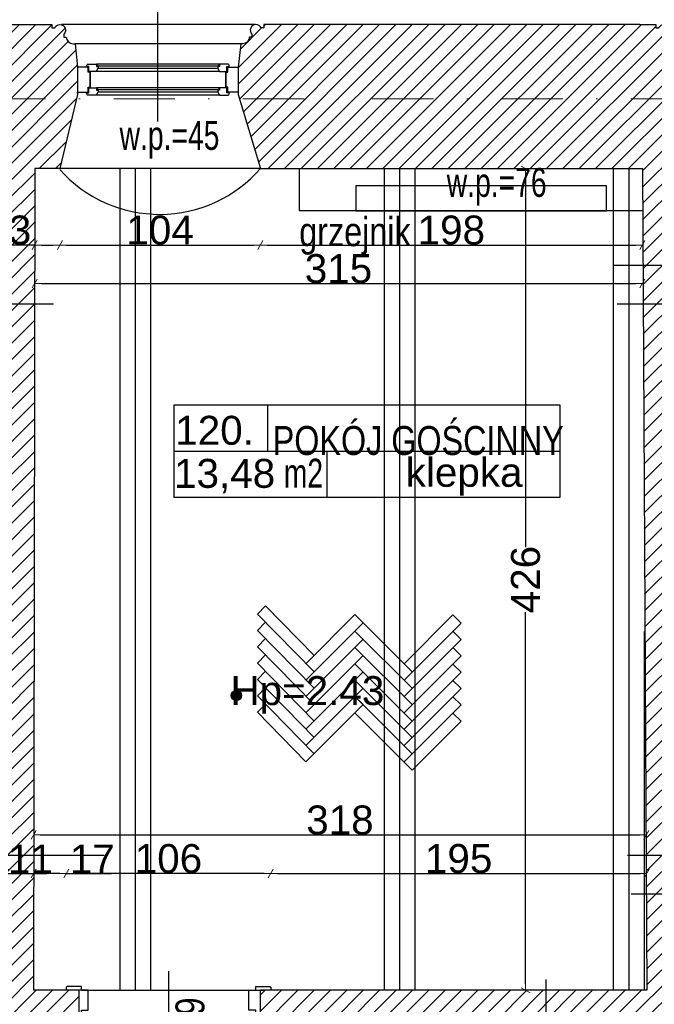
# Model space of a CAD drawing. Header units: millimetres. Extents: x 75999 to 132160, y -108895 to -89040.
# Tile 31 of 61: x 91775 to 95065, y -98114 to -93010. Entities that reach past the tile are written whole.
import ezdxf

# ---------------------------------------------------------------- set-up
doc = ezdxf.new("R2010")
doc.units = ezdxf.units.MM
doc.header["$MEASUREMENT"] = 0
doc.linetypes.add('Dot & Dashed', pattern=[670.277762, 317.5, -176.388889, 0, -176.388874])
for name, color, linetype in [('A-DRZWI', 7, 'Continuous'), ('A-OKNA-OPIS', 7, 'Continuous'), ('A-OPISY-2', 7, 'Continuous'), ('A-OPISY-3', 7, 'Continuous'), ('A-WYSOKOSCI', 7, 'Continuous'), ('belki nad', 7, 'Continuous'), ('CO TO JEST', 7, 'Continuous'), ('detalokna', 7, 'Continuous'), ('DIM MALY', 7, 'Continuous'), ('Drawing & Figure', 7, 'Continuous'), ('DRZWI', 7, 'Continuous'), ('linia nadproza', 7, 'Continuous'), ('Nowe_00 ZMIANY', 7, 'Continuous'), ('Nowe_Annotation - Text', 7, 'Continuous'), ('Nowe_GRZEJNIK', 7, 'Continuous'), ('OKNO_DETAL', 7, 'Continuous'), ('opisy inne', 7, 'Continuous'), ('OSIE', 7, 'Continuous'), ('PARAPET', 7, 'Continuous'), ('POSADZKI', 7, 'Continuous'), ('SCIANY_KONSTR', 7, 'Continuous'), ('strop', 7, 'Continuous'), ('Structural - Bearing', 7, 'Continuous'), ('Structural - Grid', 7, 'Continuous'), ('WIDOK', 7, 'Continuous'), ('ściany', 7, 'Continuous')]:
    doc.layers.add(name, color=color, linetype=linetype)
doc.styles.add('STYL_AUTOMATYCZNY_1', font='arial.ttf')
doc.styles.add('STYL_AUTOMATYCZNY_2', font='arial.ttf')
doc.styles.add('STYL_AUTOMATYCZNY_4', font='arial.ttf', dxfattribs={"width": 0.8})
doc.styles.add('STYL_AUTOMATYCZNY_5', font='arial.ttf', dxfattribs={"width": 0.7})
doc.styles.add('STYL_AUTOMATYCZNY_7', font='arial.ttf', dxfattribs={"width": 0.8})
doc.dimstyles.new('STYL_AUTOMATYCZNY__3', dxfattribs={"dimtxt": 150, "dimasz": 34.231941, "dimexe": 0.18, "dimexo": 0.0625, "dimgap": 0, "dimtad": 1, "dimtih": 1, "dimtoh": 1, "dimdec": 0, "dimlfac": 0.1, "dimzin": 0, "dimdsep": 46, "dimtxsty": 'STYL_AUTOMATYCZNY_2', "dimblk": 'ARROWHEAD_2', "dimblk1": 'ARROWHEAD_2', "dimblk2": 'ARROWHEAD_2', "dimcen": 0.09, "dimse1": 1, "dimse2": 1, "dimclrd": 5, "dimclre": 5, "dimclrt": 1, "dimadec": 0, "dimazin": 0, "dimtfac": 1, "dimtdec": 4, "dimtmove": 0, "dimatfit": 3, "dimfxl": 0, "dimtolj": 1, "dimtzin": 0, "dimarcsym": 0})
doc.dimstyles.new('STYL_AUTOMATYCZNY__4', dxfattribs={"dimtxt": 150, "dimasz": 34.231941, "dimexe": 0.18, "dimexo": 0.0625, "dimgap": 0, "dimtad": 1, "dimdec": 0, "dimlfac": 0.1, "dimzin": 0, "dimdsep": 46, "dimtxsty": 'STYL_AUTOMATYCZNY_2', "dimblk": 'ARROWHEAD_2', "dimblk1": 'ARROWHEAD_2', "dimblk2": 'ARROWHEAD_2', "dimcen": 0.09, "dimse1": 1, "dimse2": 1, "dimclrd": 5, "dimclre": 5, "dimclrt": 1, "dimadec": 0, "dimazin": 0, "dimtfac": 1, "dimtdec": 4, "dimtmove": 0, "dimatfit": 3, "dimfxl": 0, "dimtolj": 1, "dimtzin": 0, "dimarcsym": 0})
doc.dimstyles.new('STYL_AUTOMATYCZNY__7', dxfattribs={"dimtxt": 0.18, "dimasz": 91.2, "dimexe": 0.18, "dimexo": 0.0625, "dimgap": 0, "dimtad": 0, "dimtih": 1, "dimtoh": 1, "dimdec": 4, "dimzin": 0, "dimdsep": 46, "dimcen": 0.09, "dimadec": 0, "dimazin": 0, "dimtfac": 1, "dimtdec": 4, "dimtmove": 0, "dimatfit": 3, "dimldrblk": 'ARROWHEAD_11', "dimfxl": 0, "dimtolj": 1, "dimtzin": 0, "dimarcsym": 0})
pattern_1 = [(45, (0, 0), (-42.426407, 42.426407), [])]

# ---------------------------------------------------------------- blocks, each defined once
blk = doc.blocks.new('ARROWHEAD_2')
at = {"color": 0, "linetype": 'Continuous', "lineweight": 0}
for p, q in [((0, 0), (-1, 0)), ((-0.38, -0.66), (0.38, 0.66))]:
    blk.add_line(p, q, dxfattribs=at)
blk = doc.blocks.new('*D148')
at = {"layer": 'Defpoints', "color": 0}
for p in [(95024.6, -97236), (95024.6, -97406.4), (91846.8, -97750.2)]:
    blk.add_point(p, dxfattribs=at)
at = {"layer": 'DIM MALY', "color": 5, "lineweight": -2}
blk.add_line((91881, -97236), (94990.4, -97236), dxfattribs=at)
at = {"layer": 'DIM MALY', "color": 5, "lineweight": -2, "xscale": 34.23194115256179, "yscale": 34.23194115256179, "zscale": 34.23194115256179, "rotation": 180}
blk.add_blockref('ARROWHEAD_2', (91846.8, -97236), dxfattribs=at)
at = {"layer": 'DIM MALY', "color": 5, "lineweight": -2, "xscale": 34.23194115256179, "yscale": 34.23194115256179, "zscale": 34.23194115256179}
blk.add_blockref('ARROWHEAD_2', (95024.6, -97236), dxfattribs=at)
at = {"layer": 'DIM MALY', "color": 1, "insert": (93435.3, -97159.4), "char_height": 150, "attachment_point": 5, "style": 'STYL_AUTOMATYCZNY_2'}
blk.add_mtext('\\A1;318', dxfattribs=at)
blk = doc.blocks.new('*D149')
at = {"layer": 'Defpoints', "color": 0}
for p in [(94420.3, -93782.6), (94398.3, -98041.4), (94419.3, -98041.4)]:
    blk.add_point(p, dxfattribs=at)
at = {"layer": 'DIM MALY', "color": 5, "lineweight": -2}
for p, q in [((94398.3, -93816.9), (94398.3, -95743.7)), ((94398.3, -98007.2), (94398.3, -96081.1))]:
    blk.add_line(p, q, dxfattribs=at)
at = {"layer": 'DIM MALY', "color": 5, "lineweight": -2, "xscale": 34.23194115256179, "yscale": 34.23194115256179, "zscale": 34.23194115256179}
for p, rotation in [((94398.3, -93782.6), 90), ((94398.3, -98041.4), 270)]:
    blk.add_blockref('ARROWHEAD_2', p, dxfattribs=dict(at, rotation=rotation))
at = {"layer": 'DIM MALY', "color": 1, "insert": (94398.3, -95912.4), "char_height": 150, "attachment_point": 5, "rotation": 90, "style": 'STYL_AUTOMATYCZNY_2'}
blk.add_mtext('\\A1;426', dxfattribs=at)
blk = doc.blocks.new('*D154')
at = {"layer": 'Defpoints', "color": 0}
for p in [(91847, -97436), (91847, -97541), (92016.7, -97624.4)]:
    blk.add_point(p, dxfattribs=at)
at = {"layer": 'DIM MALY', "color": 5, "lineweight": -2}
for p, q in [((91982.5, -97436), (91881.2, -97436)), ((92016.7, -97436), (92050.9, -97436)), ((92050.9, -97436), (92251.7, -97436))]:
    blk.add_line(p, q, dxfattribs=at)
at = {"layer": 'DIM MALY', "color": 5, "lineweight": -2, "xscale": 34.23194115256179, "yscale": 34.23194115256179, "zscale": 34.23194115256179, "rotation": 180}
blk.add_blockref('ARROWHEAD_2', (91847, -97436), dxfattribs=at)
at = {"layer": 'DIM MALY', "color": 5, "lineweight": -2, "xscale": 34.23194115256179, "yscale": 34.23194115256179, "zscale": 34.23194115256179}
blk.add_blockref('ARROWHEAD_2', (92016.7, -97436), dxfattribs=at)
at = {"layer": 'DIM MALY', "color": 1, "insert": (92151.3, -97360.7), "char_height": 150, "attachment_point": 5, "style": 'STYL_AUTOMATYCZNY_2'}
blk.add_mtext('\\A1;17', dxfattribs=at)
blk = doc.blocks.new('*D155')
at = {"layer": 'Defpoints', "color": 0}
for p in [(95025.8, -97436), (95025.8, -97531.1), (93076.7, -97619.7)]:
    blk.add_point(p, dxfattribs=at)
at = {"layer": 'DIM MALY', "color": 5, "lineweight": -2}
blk.add_line((93111, -97436), (94991.5, -97436), dxfattribs=at)
at = {"layer": 'DIM MALY', "color": 5, "lineweight": -2, "xscale": 34.23194115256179, "yscale": 34.23194115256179, "zscale": 34.23194115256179, "rotation": 180}
blk.add_blockref('ARROWHEAD_2', (93076.7, -97436), dxfattribs=at)
at = {"layer": 'DIM MALY', "color": 5, "lineweight": -2, "xscale": 34.23194115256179, "yscale": 34.23194115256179, "zscale": 34.23194115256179}
blk.add_blockref('ARROWHEAD_2', (95025.8, -97436), dxfattribs=at)
at = {"layer": 'DIM MALY', "color": 1, "insert": (94050.9, -97359.4), "char_height": 150, "attachment_point": 5, "style": 'STYL_AUTOMATYCZNY_2'}
blk.add_mtext('\\A1;195', dxfattribs=at)
blk = doc.blocks.new('*D156')
at = {"layer": 'Defpoints', "color": 0}
for p in [(92016.7, -97436), (92016.7, -97639.7), (93076.7, -97610)]:
    blk.add_point(p, dxfattribs=at)
at = {"layer": 'DIM MALY', "color": 5, "lineweight": -2}
blk.add_line((93042.5, -97436), (92050.9, -97436), dxfattribs=at)
at = {"layer": 'DIM MALY', "color": 5, "lineweight": -2, "xscale": 34.23194115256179, "yscale": 34.23194115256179, "zscale": 34.23194115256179, "rotation": 180}
blk.add_blockref('ARROWHEAD_2', (92016.7, -97436), dxfattribs=at)
at = {"layer": 'DIM MALY', "color": 5, "lineweight": -2, "xscale": 34.23194115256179, "yscale": 34.23194115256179, "zscale": 34.23194115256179}
blk.add_blockref('ARROWHEAD_2', (93076.7, -97436), dxfattribs=at)
at = {"layer": 'DIM MALY', "color": 1, "insert": (92546.3, -97359.4), "char_height": 150, "attachment_point": 5, "style": 'STYL_AUTOMATYCZNY_2'}
blk.add_mtext('\\A1;106', dxfattribs=at)
blk = doc.blocks.new('*D158')
at = {"layer": 'Defpoints', "color": 0}
for p in [(91593.5, -97436), (91593.5, -97964.7), (91703.3, -97964.7)]:
    blk.add_point(p, dxfattribs=at)
at = {"layer": 'DIM MALY', "color": 5, "lineweight": -2}
for p, q in [((91669, -97436), (91627.7, -97436)), ((91703.3, -97436), (91744.5, -97436)), ((91744.5, -97436), (91916.3, -97436))]:
    blk.add_line(p, q, dxfattribs=at)
at = {"layer": 'DIM MALY', "color": 5, "lineweight": -2, "xscale": 34.23194115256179, "yscale": 34.23194115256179, "zscale": 34.23194115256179, "rotation": 180}
blk.add_blockref('ARROWHEAD_2', (91593.5, -97436), dxfattribs=at)
at = {"layer": 'DIM MALY', "color": 5, "lineweight": -2, "xscale": 34.23194115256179, "yscale": 34.23194115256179, "zscale": 34.23194115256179}
blk.add_blockref('ARROWHEAD_2', (91703.3, -97436), dxfattribs=at)
at = {"layer": 'DIM MALY', "color": 1, "insert": (91830.4, -97360.7), "char_height": 150, "attachment_point": 5, "style": 'STYL_AUTOMATYCZNY_2'}
blk.add_mtext('\\A1;11', dxfattribs=at)
blk = doc.blocks.new('*D231')
at = {"layer": 'Defpoints', "color": 0}
for p in [(91853.3, -93787.1), (91983.5, -93787.1), (91983.5, -94177.9)]:
    blk.add_point(p, dxfattribs=at)
at = {"layer": 'DIM MALY', "color": 5, "lineweight": -2}
for p, q in [((91819, -94177.9), (91618.3, -94177.9)), ((91853.3, -94177.9), (91819, -94177.9)), ((91887.5, -94177.9), (91949.3, -94177.9))]:
    blk.add_line(p, q, dxfattribs=at)
at = {"layer": 'DIM MALY', "color": 5, "lineweight": -2, "xscale": 34.23194115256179, "yscale": 34.23194115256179, "zscale": 34.23194115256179, "rotation": 180}
blk.add_blockref('ARROWHEAD_2', (91853.3, -94177.9), dxfattribs=at)
at = {"layer": 'DIM MALY', "color": 5, "lineweight": -2, "xscale": 34.23194115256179, "yscale": 34.23194115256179, "zscale": 34.23194115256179}
blk.add_blockref('ARROWHEAD_2', (91983.5, -94177.9), dxfattribs=at)
at = {"layer": 'DIM MALY', "color": 1, "insert": (91718.7, -94101.2), "char_height": 150, "attachment_point": 5, "style": 'STYL_AUTOMATYCZNY_2'}
blk.add_mtext('\\A1;13', dxfattribs=at)
blk = doc.blocks.new('*D232')
at = {"layer": 'Defpoints', "color": 0}
for p in [(91853.3, -93787.1), (91983.5, -93787.1), (91983.5, -94177.9)]:
    blk.add_point(p, dxfattribs=at)
at = {"layer": 'DIM MALY', "color": 5, "lineweight": -2}
for p, q in [((91819, -94177.9), (91618.3, -94177.9)), ((91853.3, -94177.9), (91819, -94177.9)), ((91887.5, -94177.9), (91949.3, -94177.9))]:
    blk.add_line(p, q, dxfattribs=at)
at = {"layer": 'DIM MALY', "color": 5, "lineweight": -2, "xscale": 34.23194115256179, "yscale": 34.23194115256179, "zscale": 34.23194115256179, "rotation": 180}
blk.add_blockref('ARROWHEAD_2', (91853.3, -94177.9), dxfattribs=at)
at = {"layer": 'DIM MALY', "color": 5, "lineweight": -2, "xscale": 34.23194115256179, "yscale": 34.23194115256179, "zscale": 34.23194115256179}
blk.add_blockref('ARROWHEAD_2', (91983.5, -94177.9), dxfattribs=at)
at = {"layer": 'DIM MALY', "color": 1, "insert": (91718.7, -94101.2), "char_height": 150, "attachment_point": 5, "style": 'STYL_AUTOMATYCZNY_2'}
blk.add_mtext('\\A1;13', dxfattribs=at)
blk = doc.blocks.new('*D233')
at = {"layer": 'Defpoints', "color": 0}
for p in [(91983.5, -93787.1), (93023.3, -93794), (93023.3, -94177.9)]:
    blk.add_point(p, dxfattribs=at)
at = {"layer": 'DIM MALY', "color": 5, "lineweight": -2}
blk.add_line((92017.8, -94177.9), (92989, -94177.9), dxfattribs=at)
at = {"layer": 'DIM MALY', "color": 5, "lineweight": -2, "xscale": 34.23194115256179, "yscale": 34.23194115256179, "zscale": 34.23194115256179, "rotation": 180}
blk.add_blockref('ARROWHEAD_2', (91983.5, -94177.9), dxfattribs=at)
at = {"layer": 'DIM MALY', "color": 5, "lineweight": -2, "xscale": 34.23194115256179, "yscale": 34.23194115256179, "zscale": 34.23194115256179}
blk.add_blockref('ARROWHEAD_2', (93023.3, -94177.9), dxfattribs=at)
at = {"layer": 'DIM MALY', "color": 1, "insert": (92503, -94101.3), "char_height": 150, "attachment_point": 5, "style": 'STYL_AUTOMATYCZNY_2'}
blk.add_mtext('\\A1;104', dxfattribs=at)
blk = doc.blocks.new('*D234')
at = {"layer": 'Defpoints', "color": 0}
for p in [(91853.3, -93787.1), (91983.5, -93787.1), (91983.5, -94177.9)]:
    blk.add_point(p, dxfattribs=at)
at = {"layer": 'DIM MALY', "color": 5, "lineweight": -2}
for p, q in [((91819, -94177.9), (91618.3, -94177.9)), ((91853.3, -94177.9), (91819, -94177.9)), ((91887.5, -94177.9), (91949.3, -94177.9))]:
    blk.add_line(p, q, dxfattribs=at)
at = {"layer": 'DIM MALY', "color": 5, "lineweight": -2, "xscale": 34.23194115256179, "yscale": 34.23194115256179, "zscale": 34.23194115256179, "rotation": 180}
blk.add_blockref('ARROWHEAD_2', (91853.3, -94177.9), dxfattribs=at)
at = {"layer": 'DIM MALY', "color": 5, "lineweight": -2, "xscale": 34.23194115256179, "yscale": 34.23194115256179, "zscale": 34.23194115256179}
blk.add_blockref('ARROWHEAD_2', (91983.5, -94177.9), dxfattribs=at)
at = {"layer": 'DIM MALY', "color": 1, "insert": (91718.7, -94101.2), "char_height": 150, "attachment_point": 5, "style": 'STYL_AUTOMATYCZNY_2'}
blk.add_mtext('\\A1;13', dxfattribs=at)
blk = doc.blocks.new('*D235')
at = {"layer": 'Defpoints', "color": 0}
for p in [(91983.5, -93787.1), (93023.3, -93794), (93023.3, -94177.9)]:
    blk.add_point(p, dxfattribs=at)
at = {"layer": 'DIM MALY', "color": 5, "lineweight": -2}
blk.add_line((92017.8, -94177.9), (92989, -94177.9), dxfattribs=at)
at = {"layer": 'DIM MALY', "color": 5, "lineweight": -2, "xscale": 34.23194115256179, "yscale": 34.23194115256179, "zscale": 34.23194115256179, "rotation": 180}
blk.add_blockref('ARROWHEAD_2', (91983.5, -94177.9), dxfattribs=at)
at = {"layer": 'DIM MALY', "color": 5, "lineweight": -2, "xscale": 34.23194115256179, "yscale": 34.23194115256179, "zscale": 34.23194115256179}
blk.add_blockref('ARROWHEAD_2', (93023.3, -94177.9), dxfattribs=at)
at = {"layer": 'DIM MALY', "color": 1, "insert": (92503, -94101.3), "char_height": 150, "attachment_point": 5, "style": 'STYL_AUTOMATYCZNY_2'}
blk.add_mtext('\\A1;104', dxfattribs=at)
blk = doc.blocks.new('*D236')
at = {"layer": 'Defpoints', "color": 0}
for p in [(93023.3, -93794), (95003.3, -93787.1), (95003.3, -94177.9)]:
    blk.add_point(p, dxfattribs=at)
at = {"layer": 'DIM MALY', "color": 5, "lineweight": -2}
blk.add_line((93057.5, -94177.9), (94969, -94177.9), dxfattribs=at)
at = {"layer": 'DIM MALY', "color": 5, "lineweight": -2, "xscale": 34.23194115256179, "yscale": 34.23194115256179, "zscale": 34.23194115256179, "rotation": 180}
blk.add_blockref('ARROWHEAD_2', (93023.3, -94177.9), dxfattribs=at)
at = {"layer": 'DIM MALY', "color": 5, "lineweight": -2, "xscale": 34.23194115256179, "yscale": 34.23194115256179, "zscale": 34.23194115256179}
blk.add_blockref('ARROWHEAD_2', (95003.3, -94177.9), dxfattribs=at)
at = {"layer": 'DIM MALY', "color": 1, "insert": (94012.9, -94101.3), "char_height": 150, "attachment_point": 5, "style": 'STYL_AUTOMATYCZNY_2'}
blk.add_mtext('\\A1;198', dxfattribs=at)
blk = doc.blocks.new('*D251')
at = {"layer": 'Defpoints', "color": 0}
for p in [(95003.3, -93671), (91853.3, -93987.1), (95003.3, -94377.9)]:
    blk.add_point(p, dxfattribs=at)
at = {"layer": 'DIM MALY', "color": 5, "lineweight": -2}
blk.add_line((91887.5, -94377.9), (94969, -94377.9), dxfattribs=at)
at = {"layer": 'DIM MALY', "color": 5, "lineweight": -2, "xscale": 34.23194115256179, "yscale": 34.23194115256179, "zscale": 34.23194115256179, "rotation": 180}
blk.add_blockref('ARROWHEAD_2', (91853.3, -94377.9), dxfattribs=at)
at = {"layer": 'DIM MALY', "color": 5, "lineweight": -2, "xscale": 34.23194115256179, "yscale": 34.23194115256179, "zscale": 34.23194115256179}
blk.add_blockref('ARROWHEAD_2', (95003.3, -94377.9), dxfattribs=at)
at = {"layer": 'DIM MALY', "color": 1, "insert": (93427.9, -94301.2), "char_height": 150, "attachment_point": 5, "style": 'STYL_AUTOMATYCZNY_2'}
blk.add_mtext('\\A1;315', dxfattribs=at)
blk = doc.blocks.new('*D378')
at = {"layer": 'Defpoints', "color": 0}
for p in [(118544.1, -91645.4), (118544.1, -93063.4), (87564.1, -93467.4)]:
    blk.add_point(p, dxfattribs=at)
at = {"layer": 'DIM MALY', "color": 5, "lineweight": -2}
blk.add_line((87598.4, -91645.4), (118509.9, -91645.4), dxfattribs=at)
at = {"layer": 'DIM MALY', "color": 5, "lineweight": -2, "xscale": 34.23194115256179, "yscale": 34.23194115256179, "zscale": 34.23194115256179, "rotation": 180}
blk.add_blockref('ARROWHEAD_2', (87564.1, -91645.4), dxfattribs=at)
at = {"layer": 'DIM MALY', "color": 5, "lineweight": -2, "xscale": 34.23194115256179, "yscale": 34.23194115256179, "zscale": 34.23194115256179}
blk.add_blockref('ARROWHEAD_2', (118544.1, -91645.4), dxfattribs=at)
at = {"layer": 'DIM MALY', "color": 1, "insert": (103054.1, -91568.7), "char_height": 150, "attachment_point": 5, "style": 'STYL_AUTOMATYCZNY_2'}
blk.add_mtext('\\A1;3098', dxfattribs=at)
blk = doc.blocks.new('ARROWHEAD_11')
at = {"color": 0, "linetype": 'Continuous', "lineweight": 0}
blk.add_line((0, 0), (-1, 0), dxfattribs=at)
at = {"color": 0, "linetype": 'Continuous', "lineweight": 0, "const_width": 0.25, "flags": 128}
blk.add_lwpolyline([(-0.125, 0, 1), (0.125, 0, 1)], format="xyb", close=True, dxfattribs=at)

msp = doc.modelspace()

# ---------------------------------------------------------------- hatches: boundary and pattern name
at = {"layer": 'A-WYSOKOSCI'}
msp.add_hatch(color=256, dxfattribs=at).paths.add_polyline_path([(92925.1, -96512.7, 1), (92871.7, -96512.7, 1)])
at = {"layer": 'Drawing & Figure'}
h = msp.add_hatch(dxfattribs=at)
h.set_pattern_fill('Common_Brick_0001', color=256, style=0, pattern_type=2)
h.set_pattern_definition(pattern_1)
h.paths.add_polyline_path([(87547.3, -93779), (87547.3, -93919), (87823.3, -93919), (88273.3, -93862.9), (88273.3, -93782.9), (91703.3, -93782.9), (91703.3, -94482.9), (91703.3, -97341), (91703.3, -98112.9), (91554.1, -98112.9), (91554.1, -98242.8), (91554.1, -98502.9), (91644.1, -98502.9), (91644.1, -98860.5), (91644.1, -98887.1), (91671.2, -98887.1), (91671.2, -98912.9), (91774.1, -98912.9), (91774.2, -98862.9), (91784.1, -98862.9), (91784.1, -98532.9), (92084.1, -98532.9), (92084.1, -98041), (92084.1, -98041), (92016.7, -98041), (91846.8, -98041), (91847.8, -97341), (91852.2, -94482.9), (91853.3, -93781.9), (91983.5, -93781.9), (92075.1, -93397.8), (92075.1, -93255.2), (92061.8, -93135.2), (92052.3, -93135.2, -0.383982), (92016.8, -93099.9), (92004.4, -93099.9), (92004.4, -93084.9, 1.205804), (91956.6, -93052.7), (91941.8, -93052.7), (91941.8, -93035.2), (91859.2, -93035.2), (90033.3, -93035.2), (89950.7, -93035.2), (89950.7, -93052.7), (89935.9, -93052.7, 0.263086), (89912.9, -93035.2), (89905, -93035.2, 0.761796), (89897.5, -93091.3), (89897.5, -93106.1), (89450.7, -93106.1), (89003.9, -93106.1), (89003.9, -93091.3, 0.761796), (88996.4, -93035.2), (88988.4, -93035.2, 0.263086), (88965.5, -93052.7), (88950.7, -93052.7), (88950.7, -93035.2), (87547.3, -93035.2), (87547.3, -93661)])
h.paths.add_polyline_path([(91854.1, -98374.7), (91714.1, -98374.7), (91714.1, -98365.3), (91847.9, -98234.7), (91854.1, -98234.7)], flags=0)
h = msp.add_hatch(dxfattribs=at)
h.set_pattern_fill('Common_Brick_0001', color=256, style=0, pattern_type=2)
h.set_pattern_definition(pattern_1)
h.paths.add_polyline_path([(92921.6, -93135.2), (92908.2, -93255.2), (92908.2, -93385.2), (92908.2, -93397.8), (93023.3, -93781.9), (95003.3, -93781.9), (95006, -94282.9), (95007.1, -94482.9), (95022.7, -97341), (95023.8, -97541), (95616.6, -97541), (95615.9, -97341), (95604.9, -94482.9), (95604.1, -94282.9), (95602.2, -93782.9), (98123.3, -93782.9), (98249.4, -93395.1), (98239.4, -93394.6), (98239.4, -93255.2), (98226, -93135.2), (98216.5, -93135.2, -0.383982), (98181, -93099.9), (98168.7, -93099.9), (98168.7, -93084.9, 1.205804), (98120.8, -93052.7), (98106, -93052.7), (98106, -93035.2), (98023.4, -93035.2), (98003.4, -93035.2), (96156.2, -93035.2), (96073.5, -93035.2), (96073.5, -93052.7), (96058.8, -93052.7, 0.263086), (96035.8, -93035.2), (96027.8, -93035.2, 0.761796), (96020.3, -93091.3), (96020.3, -93106.1), (95573.5, -93106.1), (95126.7, -93106.1), (95126.7, -93091.3, 0.761796), (95119.2, -93035.2), (95111.3, -93035.2, 0.263086), (95088.3, -93052.7), (95073.5, -93052.7), (95073.5, -93035.2), (94991.1, -93035.2), (93124.2, -93035.2), (93041.6, -93035.2), (93041.6, -93052.7), (93026.8, -93052.7, 1.205804), (92978.9, -93084.9), (92978.9, -93099.9), (92966.6, -93099.9, -0.383982), (92931.1, -93135.2)])
h = msp.add_hatch(dxfattribs=at)
h.set_pattern_fill('Common_Brick_0001', color=256, style=0, pattern_type=2)
h.set_pattern_definition(pattern_1)
h.paths.add_polyline_path([(89654.6, -100102.9), (89694.3, -101162.9), (90244.3, -101151.9), (90244.3, -101152.9), (90264.3, -101152.9), (90264.3, -100832.9), (90764.3, -100826.6), (90823.3, -100825.8), (90823.3, -100825.3), (90903.3, -100824.3), (90903.3, -100824.8), (90983.3, -100823.8), (93664.1, -100790.2), (93744.1, -100789.2), (93824.1, -100788.2), (94503.3, -100779.6), (94854.3, -100775.2), (94934.3, -100774.2), (95014.3, -100773.2), (95044.3, -100772.9), (95044.3, -101287.2), (95044.3, -104162.2), (95044.3, -104362.2), (95044.3, -104732.9), (93158.2, -104732.9), (93068.8, -105120.5), (93068.8, -105263.1), (93082.2, -105383.1), (93091.7, -105383.1, -0.383982), (93127.2, -105418.4), (93139.5, -105418.4), (93139.5, -105433.4, 1.205804), (93187.4, -105465.6), (93202.1, -105465.6), (93202.1, -105483.1), (93284.8, -105483.1), (95122.5, -105483.1), (95163.8, -105483.1), (95163.8, -105465.6), (95178.6, -105465.6, 0.263086), (95201.5, -105483.1), (95209.5, -105483.1, 0.761796), (95217, -105427), (95217, -105412.2), (95663.8, -105412.2), (96110.6, -105412.2), (96110.6, -105427, 0.761796), (96118.1, -105483.1), (96126, -105483.1, 0.263086), (96149, -105465.6), (96163.8, -105465.6), (96163.8, -105483.1), (96246.4, -105483.1), (98021.7, -105483.1), (98037.6, -105483.1), (98037.6, -105465.6), (98052.4, -105465.6, 1.205804), (98100.2, -105433.4), (98100.2, -105418.4), (98112.6, -105418.4, -0.383982), (98148.1, -105383.1), (98157.6, -105383.1), (98170.9, -105263.1), (98170.9, -105130.5), (98077.5, -104882.9), (97788, -104882.9), (95677.5, -104882.9), (95679.6, -104662.9), (95682.5, -104362.2), (95684.4, -104162.2), (95712.1, -101287.2), (95727.5, -99682.9), (98025, -99682.9), (98094.2, -99114.5), (98094.2, -98984.5), (95622.2, -98984.5), (95616.6, -97541), (95023.8, -97541), (95026.5, -98041.5), (94503.3, -98041.4), (93024.1, -98041), (93024.1, -98041), (93024.1, -98532.9), (93024.1, -98981.5), (93034.1, -98981.5), (93164.1, -98981.5), (93164.1, -98532.9), (93164.1, -98201.5), (94503.3, -98201.5), (95016.5, -98201.5), (95016.5, -99042.9), (95036.5, -99042.9), (95274.5, -99042.9), (95274.5, -99182.9), (95016.5, -99182.9), (95016.5, -100032.8), (94642.7, -100032.8), (94503.3, -100032.8), (94346.5, -100032.8), (93368.8, -100032.8), (93187.6, -100032.8), (93187.6, -99972.8), (93047.6, -99972.8), (93047.6, -100102.8), (92867.6, -100102.8), (92867.6, -100591.8), (92867.6, -100622.8), (91784.1, -100622.8), (91784.1, -99845), (91644.1, -99845), (91644.1, -100102.9), (90903.3, -100102.9), (90764.3, -100102.9)])
h.paths.add_polyline_path([(94000.4, -100634.4), (93799.7, -100634.4), (93799.7, -100374.4), (94079.7, -100374.4), (94079.7, -100565.3)], flags=0)

# ---------------------------------------------------------------- linework, layer by layer
at = {"layer": 'A-DRZWI'}
msp.add_line((92546.7, -97942.8), (92546.7, -98433.7), dxfattribs=at)
at = {"layer": 'A-OKNA-OPIS'}
msp.add_line((92491.7, -93536.8), (92491.7, -92593.2), dxfattribs=at)
at = {"layer": 'A-OPISY-3'}
for p, q in [((93060.5, -95006.9), (93060.5, -95246.9)), ((92575.3, -95246.9), (94575.3, -95246.9)), ((93368.3, -95246.9), (93368.3, -95486.9))]:
    msp.add_line(p, q, dxfattribs=at)
msp.add_lwpolyline([(92575.3, -95486.9), (92575.3, -95006.9), (94575.3, -95006.9), (94575.3, -95486.9)], close=True, dxfattribs=at)
at = {"layer": 'A-WYSOKOSCI'}
msp.add_circle((92898.4, -96512.7), 26.7, dxfattribs=at)
at = {"layer": 'belki nad'}
for p, q in [((92294.1, -93782.9), (92294.1, -98041)), ((92454.1, -93782.9), (92454.1, -98041)), ((93664.1, -93782.9), (93664.1, -98041.2)), ((93824.1, -93782.9), (93824.1, -98041.2)), ((94854.3, -98041.4), (94854.3, -93781.9)), ((95014.3, -98041.5), (95014.3, -96180.9))]:
    msp.add_line(p, q, dxfattribs=at)
at = {"layer": 'CO TO JEST'}
for p in [(93224.5, -93782.1), (95004.5, -94001.4)]:
    msp.add_line(p, (93224.5, -94001.4), dxfattribs=at)
at = {"layer": 'detalokna'}
for p, q in [((92996.1, -93034.7), (91992, -93034.7)), ((92921.6, -93135.2), (92061.8, -93135.2))]:
    msp.add_line(p, q, dxfattribs=at)
for points in [[(92139.7, -93282.2), (92139.7, -93359.2), (92139.7, -93282.2), (92129.7, -93282.2), (92129.7, -93255.2), (92075.1, -93255.2), (92075.1, -93385.2), (92129.7, -93385.2), (92129.7, -93359.2), (92139.7, -93359.2)], [(92843.7, -93282.2), (92843.7, -93359.2), (92843.7, -93282.2), (92853.7, -93282.2), (92853.7, -93255.2), (92908.2, -93255.2), (92908.2, -93385.2), (92853.7, -93385.2), (92853.7, -93359.2), (92843.7, -93359.2)]]:
    msp.add_lwpolyline(points, dxfattribs=at)
at = {"layer": 'DIM MALY'}
for p, q in [((94856.4, -94282.9), (95789.6, -94282.9)), ((91603.1, -94482.9), (91949.5, -94482.9)), ((94873.5, -94482.9), (95829.5, -94482.9)), ((90216, -97341), (92213.6, -97341)), ((94926.8, -97341), (95664.9, -97341)), ((94944.7, -97541), (95694.2, -97541)), ((94503.3, -97985.1), (94503.3, -98294.4))]:
    msp.add_line(p, q, dxfattribs=at)
at = {"layer": 'DRZWI'}
for p, q in [((92094.8, -98041), (92046.5, -98041)), ((92998.7, -98041), (93047, -98041))]:
    msp.add_line(p, q, dxfattribs=at)
for points in [[(92094.8, -98022.2), (92020.7, -98022.2, 0.414334), (92016.7, -98026.2), (92016.7, -98041)], [(92998.7, -98022.2), (93072.8, -98022.2, -0.414334), (93076.8, -98026.2), (93076.8, -98041)]]:
    msp.add_lwpolyline(points, format="xyb", dxfattribs=at)
for points in [[(92084.1, -98171), (92094.8, -98171), (92094.8, -98144), (92130.5, -98144), (92130.5, -98041), (92094.8, -98041), (92094.8, -98022.2)], [(93024.1, -98171), (92998.7, -98171), (92998.7, -98144), (92963, -98144), (92963, -98041), (92998.7, -98041), (92998.7, -98022.2)]]:
    msp.add_lwpolyline(points, dxfattribs=at)
at = {"layer": 'linia nadproza'}
msp.add_line((92096.7, -98041), (92996.7, -98041), dxfattribs=at)
at = {"layer": 'Nowe_GRZEJNIK'}
msp.add_lwpolyline([(93517.9, -94001.4), (94817.9, -94001.4), (94817.9, -93871.4), (93517.9, -93871.4)], close=True, dxfattribs=at)
at = {"layer": 'OKNO_DETAL'}
for p, q in [((92172.7, -93240.5), (92181.4, -93250.5)), ((92810.7, -93240.5), (92172.7, -93240.5)), ((92810.7, -93250.5), (92172.7, -93250.5)), ((92810.7, -93240.5), (92801.9, -93250.5)), ((92811.5, -93278.5), (92171.9, -93278.5)), ((92801.7, -93262.4), (92181.7, -93262.4)), ((92811.5, -93401), (92171.9, -93401)), ((92172.7, -93363), (92181.4, -93373)), ((92810.7, -93363), (92172.7, -93363)), ((92810.7, -93373), (92172.7, -93373)), ((92801.7, -93384.9), (92181.7, -93384.9)), ((92810.7, -93363), (92801.9, -93373))]:
    msp.add_line(p, q, dxfattribs=at)
for points in [[(92147.8, -93278.5), (92133.7, -93278.5), (92133.7, -93252.5), (92121.7, -93252.5), (92121.7, -93248.5, -0.414214), (92129.7, -93240.5), (92147.9, -93240.5), (92172.7, -93240.5), (92172.7, -93252.5), (92181.7, -93252.5), (92181.7, -93262.4), (92180.7, -93262.4), (92171.9, -93278.5)], [(92835.6, -93278.5), (92849.7, -93278.5), (92849.7, -93252.5), (92861.7, -93252.5), (92861.7, -93248.5, 0.414214), (92853.7, -93240.5), (92835.5, -93240.5), (92810.7, -93240.5), (92810.7, -93252.5), (92801.7, -93252.5), (92801.7, -93262.4), (92802.7, -93262.4), (92811.5, -93278.5)], [(92129.7, -93401, -0.414214), (92121.7, -93393), (92121.7, -93388.9), (92133.7, -93388.9), (92133.7, -93363), (92172.7, -93363), (92172.7, -93375), (92181.7, -93375), (92181.7, -93384.9), (92180.7, -93384.9), (92171.9, -93401)], [(92853.7, -93401, 0.414214), (92861.7, -93393), (92861.7, -93388.9), (92849.7, -93388.9), (92849.7, -93363), (92810.7, -93363), (92810.7, -93375), (92801.7, -93375), (92801.7, -93384.9), (92802.7, -93384.9), (92811.5, -93401)]]:
    msp.add_lwpolyline(points, format="xyb", close=True, dxfattribs=at)
at = {"layer": 'OSIE'}
for p, q in [((92374.1, -93782.9), (92374.1, -98041)), ((93744.1, -93782.9), (93744.1, -98041.2)), ((94934.3, -98041.5), (94934.3, -93781.9))]:
    msp.add_line(p, q, dxfattribs=at)
at = {"layer": 'POSADZKI'}
for p, q in [((93007.5, -96090.7), (93050, -96048.3)), ((93301.1, -96306.1), (93050, -96048.3)), ((93301.1, -96390.9), (93007.5, -96090.7)), ((93258.6, -96348.5), (93513.2, -96093.9)), ((93810.2, -96390.9), (93513.2, -96093.9)), ((93767.8, -96348.5), (94021, -96095.3)), ((94063.4, -96137.7), (94021, -96095.3)), ((93007.5, -96175.6), (93050, -96133.1)), ((93258.6, -96433.3), (93555.6, -96136.4)), ((93513.2, -96178.8), (93555.6, -96136.4)), ((93767.8, -96433.3), (94063.4, -96137.7)), ((93301.1, -96475.8), (93007.5, -96175.6)), ((93810.2, -96475.8), (93513.2, -96178.8)), ((94063.4, -96222.6), (94021, -96180.1)), ((93007.5, -96260.4), (93050, -96218)), ((93301.1, -96560.6), (93007.5, -96260.4)), ((93258.6, -96518.2), (93555.6, -96221.2)), ((93767.8, -96518.2), (94063.4, -96222.6)), ((93007.5, -96345.3), (93050, -96302.8)), ((93258.6, -96603), (93555.6, -96306.1)), ((93810.2, -96560.6), (93513.2, -96263.6)), ((93767.8, -96603), (94063.4, -96307.4)), ((94063.4, -96307.4), (94021, -96265)), ((93301.1, -96645.5), (93007.5, -96345.3)), ((93810.2, -96645.5), (93513.2, -96348.5)), ((94063.4, -96392.3), (94021, -96349.9)), ((93007.5, -96430.1), (93050, -96387.7)), ((93258.6, -96687.9), (93555.6, -96390.9)), ((93767.8, -96687.9), (94063.4, -96392.3)), ((93301.1, -96730.3), (93007.5, -96430.1)), ((93810.2, -96730.3), (93513.2, -96433.3)), ((94063.4, -96477.1), (94021, -96434.7)), ((93007.5, -96515), (93050, -96472.5)), ((93301.1, -96815.2), (93007.5, -96515)), ((93258.6, -96772.8), (93555.6, -96475.8)), ((93767.8, -96772.8), (94063.4, -96477.1)), ((93007.5, -96599.8), (93050, -96557.4)), ((93258.6, -96857.6), (93555.6, -96560.6)), ((93810.2, -96815.2), (93513.2, -96518.2)), ((93555.6, -96560.6), (93513.2, -96518.2)), ((93767.8, -96857.6), (94063.4, -96562)), ((94063.4, -96562), (94021, -96519.6)), ((93258.6, -96857.6), (93007.5, -96599.8)), ((93810.2, -96900), (93513.2, -96603)), ((94063.4, -96646.8), (94021, -96604.4)), ((93810.2, -96900), (94063.4, -96646.8))]:
    msp.add_line(p, q, dxfattribs=at)
at = {"layer": 'SCIANY_KONSTR'}
msp.add_line((92084.1, -98532.9), (92084.1, -98041), dxfattribs=at)
at = {"layer": 'strop'}
msp.add_arc((92501.1, -93325.4), 693.6, 221.7294, 318.8359, dxfattribs=at)
at = {"layer": 'Structural - Bearing'}
for p, q in [((90033.3, -93035.2), (91859.2, -93035.2)), ((94991.1, -93035.2), (93041.6, -93035.2)), ((92075.1, -93397.8), (91983.5, -93781.9)), ((92908.2, -93397.8), (93023.3, -93781.9)), ((91853.3, -93781.9), (91846.8, -98041)), ((91983.5, -93781.9), (91853.3, -93781.9)), ((93023.3, -93781.9), (95003.3, -93781.9)), ((95003.3, -93781.9), (95026.5, -98041.5)), ((92084.1, -98041), (91846.8, -98041)), ((95026.5, -98041.5), (93024.1, -98041)), ((93024.1, -98981.5), (93024.1, -98041))]:
    msp.add_line(p, q, dxfattribs=at)
for points in [[(91859.2, -93035.2), (91941.8, -93035.2), (91941.8, -93052.7), (91956.6, -93052.7, -1.205804), (92004.4, -93084.9), (92004.4, -93099.9), (92016.8, -93099.9, 0.383982), (92052.3, -93135.2), (92061.8, -93135.2), (92075.1, -93255.2), (92075.1, -93397.8)], [(93124.2, -93035.2), (93041.6, -93035.2), (93041.6, -93052.7), (93026.8, -93052.7, 1.205804), (92978.9, -93084.9), (92978.9, -93099.9), (92966.6, -93099.9, -0.383982), (92931.1, -93135.2), (92921.6, -93135.2), (92908.2, -93255.2), (92908.2, -93397.8)], [(94990.9, -93035.2), (95073.5, -93035.2), (95073.5, -93052.7), (95088.3, -93052.7, -1.478383), (95126.7, -93091.3), (95126.7, -93106.1), (95573.5, -93106.1)]]:
    msp.add_lwpolyline(points, format="xyb", dxfattribs=at)
at = {"layer": 'Structural - Grid', "linetype": 'Dot & Dashed', "lineweight": 15}
msp.add_line((118724.5, -93420.2), (80780, -93420.2), dxfattribs=at)
at = {"layer": 'WIDOK'}
msp.add_line((93023.3, -93781.9), (91983.5, -93781.9), dxfattribs=at)
at = {"layer": 'ściany'}
msp.add_line((92075.1, -93391.6), (92075.1, -93385.2), dxfattribs=at)

# ---------------------------------------------------------------- texts
at = {"layer": 'A-OPISY-2', "char_height": 150}
for s, insert, attachment_point, style in [('\\A1;{\\pql;\\fArial|b0|i0|c238|p0;\\W1.000000;120.}', (92581.6, -95215.5), 7, 'STYL_AUTOMATYCZNY_1'), ('\\A1;{\\pql;\\fArial|b0|i0|c238|p0;\\W0.800000;POKÓJ GOŚCINNY}', (93086.8, -95268.4), 7, 'STYL_AUTOMATYCZNY_4'), ('\\A1;{\\pqr;\\fArial|b0|i0|c238|p0;\\W0.700000;m2}', (93348, -95285.5), 3, 'STYL_AUTOMATYCZNY_5'), ('\\A1;{\\pql;\\fArial|b0|i0|c238|p0;\\W1.000000;13,48}', (92575.3, -95464.6), 7, 'STYL_AUTOMATYCZNY_1'), ('\\A1;{\\pql;\\fArial|b0|i0|c238|p0;\\W1.000000;klepka}', (93776.4, -95476.4), 7, 'STYL_AUTOMATYCZNY_1')]:
    msp.add_mtext(s, dxfattribs=dict(at, insert=insert, attachment_point=attachment_point, style=style))
at = {"layer": 'A-WYSOKOSCI', "insert": (93266.7, -96510.4), "char_height": 150, "attachment_point": 5, "style": 'STYL_AUTOMATYCZNY_1'}
msp.add_mtext('\\A1;{\\pqc;\\fArial|b0|i0|c238|p0;\\W1.000000;Hp=2.43}', dxfattribs=at)
at = {"layer": 'Nowe_Annotation - Text', "insert": (93224.5, -94229), "char_height": 150, "attachment_point": 7, "style": 'STYL_AUTOMATYCZNY_7'}
msp.add_mtext('\\A1;{\\pql;\\fArial|b0|i0|c238|p0;\\W0.800000;grzejnik }', dxfattribs=at)
at = {"layer": 'opisy inne', "insert": (92658.8, -98217.9), "char_height": 150, "attachment_point": 5, "rotation": 90, "style": 'STYL_AUTOMATYCZNY_4'}
msp.add_mtext('\\A1;{\\pqc;\\fArial|b0|i0|c238|p0;\\W0.800000;189}', dxfattribs=at)
at = {"layer": 'PARAPET', "char_height": 150, "style": 'STYL_AUTOMATYCZNY_5'}
for s, insert, attachment_point in [('\\A1;{\\pqc;\\fArial|b0|i0|c238|p0;\\W0.700000;w.p.=45}', (92551.7, -93632.2), 5), ('\\A1;{\\pql;\\fArial|b0|i0|c238|p0;\\W0.700000;w.p.=76}', (93989.3, -93973.6), 7)]:
    msp.add_mtext(s, dxfattribs=dict(at, insert=insert, attachment_point=attachment_point))

# ---------------------------------------------------------------- dimensions: what is measured, and where the dimension line sits
at = {"layer": 'DIM MALY'}
for base, p1, p2, picture, middle in [((118544.1, -91645.4), (87564.1, -93467.4), (118544.1, -93063.4), '*D378', (103054.1, -91645.4)), ((95003.3, -94377.9), (91853.3, -93987.1), (95003.3, -93671), '*D251', (93427.9, -94377.9)), ((91983.5, -94177.9), (91853.3, -93787.1), (91983.5, -93787.1), '*D231', (91718.7, -94177.9)), ((91983.5, -94177.9), (91853.3, -93787.1), (91983.5, -93787.1), '*D232', (91718.7, -94177.9)), ((91983.5, -94177.9), (91853.3, -93787.1), (91983.5, -93787.1), '*D234', (91718.7, -94177.9)), ((93023.3, -94177.9), (91983.5, -93787.1), (93023.3, -93794), '*D233', (92503, -94177.9)), ((93023.3, -94177.9), (91983.5, -93787.1), (93023.3, -93794), '*D235', (92503, -94177.9)), ((95003.3, -94177.9), (93023.3, -93794), (95003.3, -93787.1), '*D236', (94012.9, -94177.9)), ((95024.6, -97236), (91846.8, -97750.2), (95024.6, -97406.4), '*D148', (93435.3, -97236)), ((95025.8, -97436), (93076.7, -97619.7), (95025.8, -97531.1), '*D155', (94050.9, -97436))]:
    dim = msp.add_linear_dim(base=base, p1=p1, p2=p2, dimstyle='STYL_AUTOMATYCZNY__3', dxfattribs=at)
    dim.commit()
    dim.dimension.update_dxf_attribs({"geometry": picture, "text_midpoint": middle, "dimtype": 160})
dim = msp.add_linear_dim(base=(94398.3, -98041.4), p1=(94420.3, -93782.6), p2=(94419.3, -98041.4), angle=270, dimstyle='STYL_AUTOMATYCZNY__4', dxfattribs=at)
dim.commit()
dim.dimension.update_dxf_attribs({"geometry": '*D149', "text_midpoint": (94398.3, -95912.4), "dimtype": 160, "text_rotation": 90})
for base, p1, p2, picture, middle in [((91593.5, -97436), (91703.3, -97964.7), (91593.5, -97964.7), '*D158', (91830.4, -97436)), ((91847, -97436), (92016.7, -97624.4), (91847, -97541), '*D154', (92151.3, -97436)), ((92016.7, -97436), (93076.7, -97610), (92016.7, -97639.7), '*D156', (92546.3, -97436))]:
    dim = msp.add_linear_dim(base=base, p1=p1, p2=p2, angle=180, dimstyle='STYL_AUTOMATYCZNY__3', dxfattribs=at)
    dim.commit()
    dim.dimension.update_dxf_attribs({"geometry": picture, "text_midpoint": middle, "dimtype": 160})

# ---------------------------------------------------------------- leaders
at = {"layer": 'Nowe_00 ZMIANY', "annotation_type": 0, "has_hookline": 1, "hookline_direction": 0, "text_width": 3890.5}
msp.add_leader([(91514.4, -93999), (91514.4, -90893.8), (91577.7, -90847.2), (91668.9, -90847.2)], dimstyle='STYL_AUTOMATYCZNY__7', dxfattribs=at)

doc.saveas('drawing.dxf')
